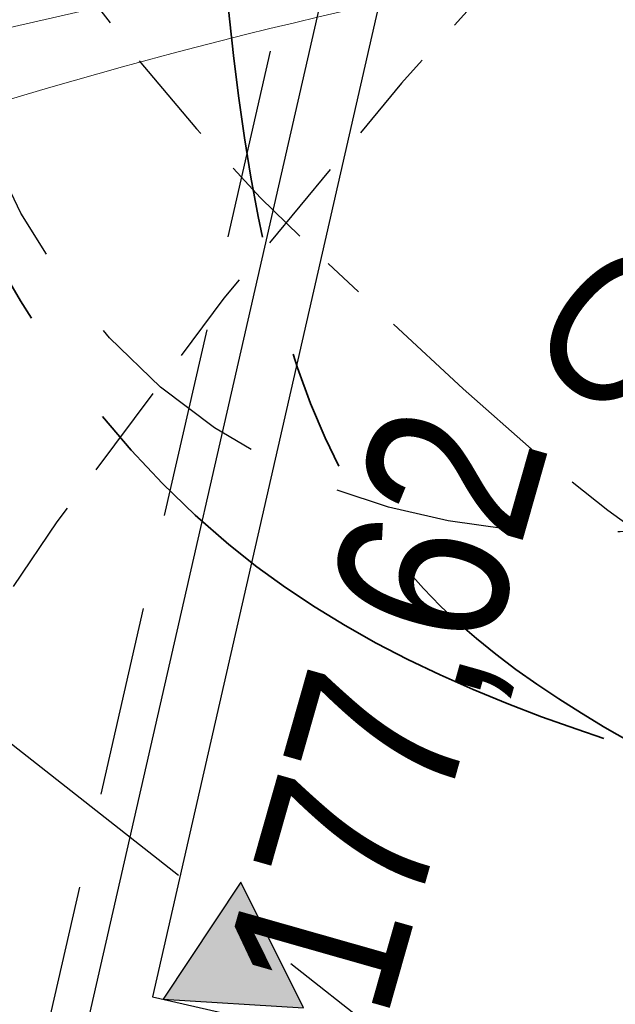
# Model space of a CAD drawing. Header units: metres. Extents: x 964 to 7125, y -212 to 9570.
# Tile 21 of 185: x 1659.24 to 1662.36, y 246.79 to 251.96. Entities that reach past the tile are written whole.
import ezdxf
from ezdxf import colors
from ezdxf.entities.mleader import LeaderData, LeaderLine
from ezdxf.math import Vec2, Vec3

# ---------------------------------------------------------------- set-up
doc = ezdxf.new("R2010")
doc.units = ezdxf.units.M
for name, pattern in [('CENTER', [50.800000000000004, 31.75, -6.35, 6.35, -6.35]), ('CENTER2', [1.125, 0.75, -0.125, 0.125, -0.125]), ('CIĄGłA', [0]), ('DASH', [0.75, 0.5, -0.25]), ('DASHED', [0.75, 0.5, -0.25]), ('DASHEDX2', [38.099999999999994, 25.4, -12.7]), ('HIDDEN', [0.375, 0.25, -0.125]), ('HIDDENX2', [0.75, 0.5, -0.25])]:
    doc.linetypes.add(name, pattern=pattern)
for name, color, linetype, lineweight in [('_IE', 240, 'Continuous', 9), ('_ON', 10, 'Continuous', 35), ('_Pb95', 94, 'Continuous', 35), ('_Pb98', 160, 'Continuous', 35), ('_U95', 30, 'Continuous', 35), ('_VRS', 210, 'Continuous', 35), ('AGP1_HATCH', 7, 'Continuous', 5), ('AGP1_koncepcja', 6, 'Continuous', 50), ('IS-KD-opis', 96, 'Continuous', 30), ('opisy', 1, 'Continuous', 20), ('STREFY GAZOCIĄG', 7, 'Continuous', 9)]:
    doc.layers.add(name, color=color, linetype=linetype, lineweight=lineweight)
for name, color, linetype in [('T_wiata', 251, 'Continuous'), ('ZP_strefy oddziaływania', 8, 'HIDDEN'), ('zz-odwodnienie', 5, 'Continuous')]:
    doc.layers.add(name, color=color, linetype=linetype)
doc.styles.add('ARIAL', font='arial.ttf')
doc.styles.add('IS-0.6', font='simplex.shx', dxfattribs={"width": 0.6})
doc.styles.get("Standard").update_dxf_attribs({"font": 'arial.ttf'})

# ---------------------------------------------------------------- blocks, each defined once
blk = doc.blocks.new('d_rzędna')
at = {"layer": 'zz-odwodnienie'}
blk.add_hatch(color=0, dxfattribs=at).paths.add_polyline_path([(0, 0), (0.3686594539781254, 0.6385369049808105), (-0.3686594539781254, 0.6385369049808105)])
at = {"layer": 'zz-odwodnienie', "color": 0}
for p, q in [((-0.3686594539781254, 0.6385369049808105), (0, 0)), ((0.3686594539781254, 0.6385369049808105), (-0.3686594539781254, 0.6385369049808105)), ((-0.3686594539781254, 0.6385369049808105), (0, 0)), ((0.3686594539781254, 0.6385369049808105), (-0.3686594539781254, 0.6385369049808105)), ((0, 0), (0.3686594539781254, 0.6385369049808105)), ((0, 0), (0.3686594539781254, 0.6385369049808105))]:
    blk.add_line(p, q, dxfattribs=at)
blk = doc.blocks.new('_None', base_point=(2.5, 0))

msp = doc.modelspace()

# ---------------------------------------------------------------- hatches: boundary and pattern name
at = {"layer": 'AGP1_HATCH', "transparency": 33554625}
h = msp.add_hatch(dxfattribs=at)
h.set_pattern_fill('GRASS', color=8, scale=0.02)
h.set_pattern_definition([(90, (-261.6057629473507, 0), (-0.3592102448, 0.3592102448), [0.09525, -0.6231704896]), (45, (-261.6057629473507, 0), (-0.3592102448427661, 0.3592102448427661), [0.09525, -0.41275]), (135, (-261.6057629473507, 0), (-0.3592102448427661, -0.3592102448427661), [0.09525, -0.41275])])
edge = h.paths.add_edge_path()
edge.add_line((1656.421609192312, 281.1750997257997), (1656.12732490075, 280.1037389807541))
edge.add_arc((1693.613011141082, 442.3996465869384), 166.5687194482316, 256.9943948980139, 258.1500133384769)
edge.add_line((1659.408129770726, 279.380738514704), (1659.687923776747, 279.3204852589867))
edge.add_line((1659.687923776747, 279.3204852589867), (1659.805812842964, 279.8679188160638))
edge.add_line((1659.805812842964, 279.8679188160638), (1661.428610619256, 279.5184515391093))
edge.add_line((1661.428610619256, 279.5184515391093), (1661.310721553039, 278.9710179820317))
edge.add_line((1661.310721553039, 278.9710179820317), (1671.858992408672, 276.6994623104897))
edge.add_line((1671.858992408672, 276.6994623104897), (1672.890124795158, 277.4314030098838))
edge.add_line((1672.890124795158, 277.4314030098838), (1656.421609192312, 281.1750997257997))
edge = h.paths.add_edge_path()
edge.add_line((1672.890124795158, 277.4314030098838), (1671.858992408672, 276.6994623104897))
edge.add_line((1671.858992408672, 276.6994623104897), (1700.067020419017, 270.6249021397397))
edge.add_arc((1697.571881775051, 261.9819229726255), 8.995932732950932, -9.899978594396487, 73.89711847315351, ccw=False)
edge.add_line((1706.433859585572, 260.4352636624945), (1699.674548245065, 230.8202579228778))
edge.add_line((1699.674548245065, 230.8202579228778), (1699.038714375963, 230.9653696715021))
edge.add_line((1699.038714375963, 230.9653696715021), (1697.659528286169, 224.9226379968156))
edge.add_line((1697.659528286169, 224.9226379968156), (1693.427565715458, 225.8885363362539))
edge.add_line((1693.427565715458, 225.8885363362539), (1694.802276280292, 231.9116583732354))
edge.add_line((1694.802276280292, 231.9116583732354), (1691.417076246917, 230.9890328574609))
edge.add_line((1691.417076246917, 230.9890328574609), (1687.619809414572, 231.8557167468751))
edge.add_line((1687.619809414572, 231.8557167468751), (1687.208875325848, 230.0552605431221))
edge.add_line((1687.208875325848, 230.0552605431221), (1682.488514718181, 231.1293036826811))
edge.add_line((1682.488514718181, 231.1293036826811), (1682.900170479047, 232.9329218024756))
edge.add_line((1682.900170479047, 232.9329218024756), (1676.827230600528, 234.319002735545))
edge.add_line((1676.827230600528, 234.319002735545), (1675.092447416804, 235.4907377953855))
edge.add_arc((1674.59275734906, 234.8031445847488), 0.8499850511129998, 53.99321822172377, 167.1431079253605)
edge.add_line((1673.764082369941, 234.992280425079), (1672.473484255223, 229.3376865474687))
edge.add_line((1672.473484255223, 229.3376865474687), (1668.330036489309, 230.2833823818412))
edge.add_line((1668.330036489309, 230.2833823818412), (1668.697188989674, 231.8920150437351))
edge.add_line((1668.697188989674, 231.8920150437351), (1649.540477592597, 236.2643211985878))
edge.add_line((1649.540477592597, 236.2643211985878), (1649.540154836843, 236.2643948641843))
edge.add_line((1649.540154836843, 236.2643948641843), (1649.974062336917, 238.1655061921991))
edge.add_line((1649.974062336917, 238.1655061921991), (1646.074028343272, 239.0556455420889))
edge.add_line((1646.074028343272, 239.0556455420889), (1646.786081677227, 242.1754179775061))
edge.add_line((1646.786081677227, 242.1754179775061), (1651.996839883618, 262.8037986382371))
edge.add_arc((1649.233634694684, 263.5017936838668), 2.849999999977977, 345.8234528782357, 357.692915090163)
edge.add_line((1652.081324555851, 263.3870659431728), (1652.175551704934, 265.7259047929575))
edge.add_line((1652.175551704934, 265.7259047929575), (1643.651609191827, 234.6850997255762))
edge.add_line((1643.651609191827, 234.6850997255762), (1698.061609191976, 222.3150997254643))
edge.add_line((1698.061609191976, 222.3150997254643), (1709.121609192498, 269.1950997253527))
edge.add_line((1709.121609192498, 269.1950997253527), (1672.890124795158, 277.4314030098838))

# ---------------------------------------------------------------- linework, layer by layer
at = {"color": 8, "linetype": 'HIDDENX2', "lineweight": 30, "ltscale": 2}
msp.add_lwpolyline([(1659.331947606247, 246.4326306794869), (1665.227812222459, 272.2684349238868), (1674.977102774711, 270.0432741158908), (1669.07993956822, 244.2077662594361), (1659.331947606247, 246.4326306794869)], dxfattribs=at)
at = {"layer": '_IE', "color": 8}
for points in [[(1647.482579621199, 247.4740591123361), (1659.770661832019, 252.0491178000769), (1666.638751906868, 252.862462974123), (1678.156671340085, 252.6857835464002)], [(1648.115397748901, 240.5816660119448), (1648.732326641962, 243.4238820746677), (1662.081287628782, 252.237999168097), (1664.448506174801, 252.5714102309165), (1678.138012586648, 252.6040333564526)]]:
    msp.add_spline(points, degree=3, dxfattribs=at)
at = {"layer": '_ON', "color": 8, "linetype": 'CENTER2'}
msp.add_open_spline([(1661.358849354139, 262.953268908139, 8.674231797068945e-07), (1661.784347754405, 262.8203894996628, 4.806938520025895e-07), (1662.805703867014, 262.5014289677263, -4.476019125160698e-07), (1664.035621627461, 261.7862099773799, 8.450741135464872e-07), (1664.600447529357, 259.0931702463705, -7.62614309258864e-07), (1667.06417460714, 255.0982513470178, 1.966185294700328e-07), (1670.569854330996, 251.6747546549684, -2.765617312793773e-08), (1669.727773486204, 248.6865064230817, 2.302478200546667e-09), (1668.923554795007, 247.4380390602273), (1668.539593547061, 247.0260175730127), (1668.421139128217, 246.8989063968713)], degree=3, knots=[0, 0, 0, 0, 1.319171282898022, 3.166506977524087, 5.396118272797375, 11.67373970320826, 16.08845470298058, 18.87874704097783, 20.04456984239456, 20.56469530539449, 20.56469530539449, 20.56469530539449, 20.56469530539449], dxfattribs=at)
at = {"layer": '_ON', "color": 8}
for points, knots in [([(1661.322644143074, 262.7601915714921, 8.674231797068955e-07), (1661.595386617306, 262.6633853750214, 5.176300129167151e-07), (1662.295749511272, 262.4148011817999, -3.805878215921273e-07), (1663.989991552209, 261.6524438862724, 1.550472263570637e-07), (1663.442965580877, 259.8301146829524, -6.612897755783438e-08), (1664.4085667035, 256.9691204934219, 1.957534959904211e-08), (1666.302226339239, 254.5546354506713, -5.918450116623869e-09), (1667.814848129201, 252.5293507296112, 1.498525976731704e-09), (1667.915742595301, 250.0155281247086), (1667.121711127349, 248.8703937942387), (1666.826398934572, 248.5264273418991), (1666.755427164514, 248.443762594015)], [0, 0, 0, 0, 1.017628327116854, 2.613121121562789, 4.641163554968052, 7.478472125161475, 10.25098203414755, 13.35204482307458, 16.0933683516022, 17.12780286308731, 17.45505395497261, 17.45505395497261, 17.45505395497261, 17.45505395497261]), ([(1661.465366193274, 262.5310356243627, 8.679114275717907e-07), (1661.809072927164, 262.3921595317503, 5.179772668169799e-07), (1662.691661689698, 262.0355459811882, -3.806026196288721e-07), (1663.799284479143, 261.1968578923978, 1.581788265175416e-07), (1663.283255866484, 260.0418045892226, -7.192145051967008e-08), (1664.220179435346, 256.9934804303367, 2.045392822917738e-08), (1665.867668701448, 254.7769813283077, -5.262258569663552e-09), (1667.608589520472, 252.5691277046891, 1.369426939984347e-09), (1667.71859189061, 250.1535782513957), (1666.938245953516, 249.0406154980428), (1666.643065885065, 248.6964718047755), (1666.572125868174, 248.613764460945)], [0, 0, 0, 0, 1.017628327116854, 2.613121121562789, 4.680725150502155, 7.723629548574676, 10.53563479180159, 13.32145408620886, 15.9689777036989, 17.00341221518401, 17.33066330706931, 17.33066330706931, 17.33066330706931, 17.33066330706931])]:
    msp.add_open_spline(points, degree=3, knots=knots, dxfattribs=at)
at = {"layer": '_ON', "color": 8, "linetype": 'DASHEDX2', "ltscale": 0.03}
msp.add_open_spline([(1661.016905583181, 262.2878742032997, 8.674231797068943e-07), (1661.396042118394, 261.942383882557, 5.209718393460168e-07), (1662.419350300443, 261.0098884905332, -4.141173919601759e-07), (1663.361066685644, 260.2019374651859, 2.351541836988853e-07), (1663.052298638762, 259.5452033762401, -5.317965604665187e-08), (1664.145802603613, 256.1299745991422, 1.73166770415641e-08), (1664.608889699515, 253.6376848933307, -4.495414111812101e-09), (1664.710662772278, 253.2124104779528, 3.566097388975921e-09), (1664.590472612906, 251.2368926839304, -7.186755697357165e-09), (1664.150869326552, 250.9513045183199, 9.23785648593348e-09), (1663.984983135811, 250.8435365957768, 1.543575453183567e-08)], degree=3, knots=[0, 0, 0, 0, 1.06528904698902, 2.875267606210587, 5.881555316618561, 8.068674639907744, 10.91533949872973, 12.35576715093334, 13.38755452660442, 14.01286905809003, 14.01286905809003, 14.01286905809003, 14.01286905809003], dxfattribs=at)
at = {"layer": '_Pb95', "color": 8, "linetype": 'CENTER', "ltscale": 0.03}
msp.add_open_spline([(1658.239054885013, 263.6652396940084, 8.674231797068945e-07), (1658.633810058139, 263.523123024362, 5.11882177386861e-07), (1659.563637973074, 263.1883736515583, -3.255785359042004e-07), (1659.631254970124, 263.3189249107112, 7.484222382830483e-08), (1661.490352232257, 260.7788906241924, -1.133248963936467e-07), (1659.455269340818, 264.0419800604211, 1.93127992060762e-08), (1666.85196110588, 255.05648731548, -2.826969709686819e-09), (1667.450672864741, 254.2280977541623), (1668.824184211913, 252.8474815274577), (1669.613677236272, 251.4398061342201), (1669.493333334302, 249.6787121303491), (1668.893441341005, 248.4326641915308), (1668.41724197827, 247.6355703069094), (1668.153505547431, 247.3471441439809), (1668.054536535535, 247.2389101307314)], degree=3, knots=[0, 0, 0, 0, 0.8344376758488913, 1.965480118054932, 2.939565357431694, 9.339221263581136, 12.05415992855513, 14.39969932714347, 15.80132992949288, 17.38410520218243, 19.19242978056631, 20.79328327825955, 21.52445019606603, 21.96363209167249, 21.96363209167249, 21.96363209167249, 21.96363209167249], dxfattribs=at)
at = {"layer": '_Pb95', "color": 8, "linetype": 'DASHEDX2', "ltscale": 0.03}
msp.add_open_spline([(1657.897111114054, 262.9998449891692, 8.674231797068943e-07), (1658.213707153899, 262.9166242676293, 5.1863197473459e-07), (1659.050500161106, 262.6966641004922, -4.032558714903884e-07), (1659.394018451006, 262.2297961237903, 1.240024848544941e-07), (1660.413967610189, 260.659109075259, -5.462972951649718e-08), (1661.162731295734, 259.8666454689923, 1.654246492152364e-08), (1662.09141406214, 259.044712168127, -2.575530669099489e-09), (1663.406415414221, 257.8897073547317), (1663.979285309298, 254.7582878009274), (1664.106003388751, 254.2175012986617, -1.138843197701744e-09), (1664.505403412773, 252.2162012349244, 1.881028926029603e-09), (1664.145219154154, 251.6437122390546, -7.047926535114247e-09), (1663.795782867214, 251.3384893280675, 1.573878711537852e-08), (1663.618346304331, 251.1835034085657, 2.730941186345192e-08)], degree=3, knots=[0, 0, 0, 0, 0.929581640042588, 2.456971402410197, 3.946561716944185, 6.294891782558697, 8.516908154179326, 9.931080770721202, 11.33032813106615, 12.79893951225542, 13.50065133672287, 14.18116408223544, 14.88318754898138, 14.88318754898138, 14.88318754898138, 14.88318754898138], dxfattribs=at)
at = {"layer": '_Pb98', "color": 8, "linetype": 'CENTER', "ltscale": 0.03}
msp.add_open_spline([(1659.670350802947, 269.9060161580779, 8.674231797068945e-07), (1659.943845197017, 269.8495780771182, 4.756764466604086e-07), (1660.346839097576, 269.7664165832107, -1.015622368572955e-07), (1661.799796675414, 269.3610997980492, 1.406448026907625e-07), (1661.046936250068, 266.708154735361, -2.009679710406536e-07), (1663.19907595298, 266.4767971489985, 3.652092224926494e-08), (1664.04810218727, 263.2418153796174, -6.263396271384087e-09), (1663.791319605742, 260.9850597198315, 2.068260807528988e-09), (1664.144816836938, 258.4685512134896), (1665.802191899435, 256.1145848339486), (1667.260038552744, 254.1561440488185), (1668.833911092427, 252.6207597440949), (1669.448213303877, 250.8928455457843), (1669.086628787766, 249.3369654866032), (1668.444157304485, 248.2324382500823), (1668.080265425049, 247.7093749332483), (1667.871235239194, 247.4089119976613)], degree=3, knots=[0, 0, 0, 0, 0.4894044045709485, 0.721137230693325, 2.157698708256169, 6.644342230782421, 8.915389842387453, 11.00770687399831, 13.61398594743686, 16.25206848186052, 19.51540344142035, 20.96438608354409, 22.79925369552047, 24.72228550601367, 25.53528298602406, 26.63265581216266, 26.63265581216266, 26.63265581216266, 26.63265581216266], dxfattribs=at)
at = {"layer": '_Pb98', "color": 8, "linetype": 'DASHEDX2', "ltscale": 0.03}
msp.add_open_spline([(1659.327889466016, 269.2408876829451, 8.674231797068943e-07), (1659.741330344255, 269.1058174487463, 1.111226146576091e-06), (1660.535679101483, 268.8463054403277, 1.579647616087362e-06), (1661.148915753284, 268.5145451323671, -1.613700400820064e-06), (1661.26281278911, 266.28667689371, 3.559177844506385e-07), (1659.957603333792, 263.7832269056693, -1.173281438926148e-07), (1660.908833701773, 260.7918466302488, 5.379679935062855e-08), (1662.763456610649, 260.218650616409, -6.428005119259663e-09), (1663.732985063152, 256.7774982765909, 1.501178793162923e-09), (1663.883166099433, 256.4470773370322), (1664.617491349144, 252.5347140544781), (1664.538208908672, 251.9053337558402, 1.653007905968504e-09), (1664.273680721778, 251.3424942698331, -2.678778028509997e-09), (1663.988444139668, 251.1436969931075, 1.185532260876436e-08), (1663.801664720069, 251.0135200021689, 2.137258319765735e-08)], degree=3, knots=[0, 0, 0, 0, 1.005390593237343, 1.93166861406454, 5.141076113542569, 7.132906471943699, 10.08111101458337, 14.21055247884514, 16.00401103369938, 18.40891233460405, 19.22747124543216, 20.18707902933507, 20.53167412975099, 21.18539267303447, 21.18539267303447, 21.18539267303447, 21.18539267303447], dxfattribs=at)
at = {"layer": '_U95', "color": 8, "linetype": 'CENTER', "ltscale": 0.1}
for points in [[(1660.027095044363, 258.7405088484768), (1659.632863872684, 258.8373375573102), (1659.131501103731, 258.6495971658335), (1658.631980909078, 257.2949945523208), (1658.530383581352, 255.6661973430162), (1658.465826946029, 252.5579907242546), (1660.336911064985, 249.2052789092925), (1663.146362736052, 247.9406496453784), (1664.391303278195, 247.8991516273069), (1664.941152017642, 248.7602355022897), (1665.101223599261, 249.6233841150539)], [(1660.358840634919, 258.6744323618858), (1660.632274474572, 258.5399350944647), (1660.519874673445, 255.7838910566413), (1660.300341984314, 252.3702997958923), (1661.120508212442, 249.2671777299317), (1662.848711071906, 247.9498130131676), (1664.805873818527, 247.5833959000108), (1665.512952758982, 248.8343059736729), (1665.748593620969, 248.9744281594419)]]:
    msp.add_spline(points, degree=3, dxfattribs=at)
at = {"layer": '_VRS', "color": 8, "ltscale": 0.01}
msp.add_open_spline([(1657.872232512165, 263.7482784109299, 8.674231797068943e-07), (1657.652313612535, 263.8074060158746, 5.271128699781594e-07), (1657.01383828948, 263.9790670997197, -4.608865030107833e-07), (1656.255843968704, 263.006121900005, 4.749080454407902e-07), (1658.934590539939, 260.8248312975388, 7.540496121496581e-07), (1661.821370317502, 259.0846014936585, -3.863930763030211e-06), (1662.423094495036, 258.2474515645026, 9.875984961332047e-06), (1663.003063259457, 258.2051785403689, -1.680298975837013e-05), (1664.201842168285, 253.3620684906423, 1.88952188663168e-06), (1664.106417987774, 251.8909045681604, -4.664551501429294e-07), (1663.795653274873, 251.6742048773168, 8.411288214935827e-08), (1663.548089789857, 251.4540371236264, 4.919375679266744e-08), (1663.435027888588, 251.3534868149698, 3.324624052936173e-08)], degree=3, knots=[0, 0, 0, 0, 0.5669948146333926, 1.646116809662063, 5.104747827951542, 9.152049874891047, 12.42013225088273, 14.60601219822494, 15.22061639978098, 15.76742765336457, 16.30184798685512, 16.75108120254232, 16.75108120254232, 16.75108120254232, 16.75108120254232], dxfattribs=at)
at = {"layer": '_VRS', "color": 8, "linetype": 'CENTER', "ltscale": 0.03}
msp.add_open_spline([(1658.299977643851, 263.1737031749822, 8.674231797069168e-07), (1658.593189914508, 263.0620427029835, 5.208758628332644e-07), (1659.474248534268, 262.7265198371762, -5.204465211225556e-07), (1660.628740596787, 261.3935565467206, 1.816476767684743e-06), (1662.346973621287, 258.7496519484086, -1.360625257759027e-06), (1666.030969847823, 255.6008406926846, 1.45525845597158e-07), (1668.499175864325, 252.5770190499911, -1.384240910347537e-08), (1669.102675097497, 250.2435949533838, 5.450896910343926e-09), (1668.57071616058, 248.4817457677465), (1667.850559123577, 247.6559490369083), (1667.740700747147, 247.5299755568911)], degree=3, knots=[0, 0, 0, 0, 0.5824043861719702, 1.750037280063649, 5.728875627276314, 13.04300488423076, 15.56950423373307, 17.30711425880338, 20.09375422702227, 20.59537050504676, 20.59537050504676, 20.59537050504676, 20.59537050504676], dxfattribs=at)
at = {"layer": 'AGP1_koncepcja', "color": 8, "linetype": 'DASHED', "lineweight": 30, "ltscale": 2}
msp.add_open_spline([(1664.608265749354, 250.2655930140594, -4.74946293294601e-09), (1664.166813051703, 249.8819536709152, -2.832657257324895e-09), (1662.998527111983, 248.8666683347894, 2.24008809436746e-09), (1658.025005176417, 249.6122911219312), (1659.039205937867, 259.5961969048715), (1659.863048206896, 259.4376046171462), (1660.330296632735, 259.3476577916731)], degree=3, knots=[0, 0, 0, 0, 0.7948507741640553, 2.103539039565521, 2.840654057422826, 3.80650312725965, 3.80650312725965, 3.80650312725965, 3.80650312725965], dxfattribs=at)
at = {"layer": 'STREFY GAZOCIĄG', "color": 8, "linetype": 'DASH', "lineweight": 30, "ltscale": 3}
msp.add_lwpolyline([(1642.988972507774, 260.8864281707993), (1645.659142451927, 258.7651264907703), (1658.893392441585, 248.3972670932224), (1663.527899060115, 244.7534289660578), (1668.568117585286, 240.6392841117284), (1675.57600182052, 234.81948430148), (1677.131259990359, 233.7754669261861), (1685.266781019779, 227.192060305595), (1692.925945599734, 224.8646312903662), (1694.360811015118, 224.4434131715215), (1698.286504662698, 223.268406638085)], dxfattribs=at)
msp.add_lwpolyline([(1642.988972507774, 260.8864281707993), (1645.659142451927, 258.7651264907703), (1658.893392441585, 248.3972670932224), (1663.527899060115, 244.7534289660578), (1668.568117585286, 240.6392841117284), (1675.57600182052, 234.81948430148), (1677.131259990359, 233.7754669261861), (1685.266781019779, 227.192060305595), (1692.925945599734, 224.8646312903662), (1694.360811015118, 224.4434131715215), (1698.286504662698, 223.268406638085)], dxfattribs=at)
at = {"layer": 'T_wiata', "color": 8}
for p, q in [((1659.57584491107, 246.6074249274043), (1665.378046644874, 272.0291159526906)), ((1665.603770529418, 271.6698824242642), (1659.935078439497, 246.8331488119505)), ((1659.935078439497, 246.8331488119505), (1668.711339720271, 244.8300704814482))]:
    msp.add_line(p, q, dxfattribs=at)
at = {"layer": 'ZP_strefy oddziaływania', "color": 8, "ltscale": 2}
for points in [[(1660.321802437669, 264.8110650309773), (1660.729691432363, 265.2510952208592, -0.414213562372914), (1674.861677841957, 265.7867818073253), (1675.571088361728, 265.1291888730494, -0.4142135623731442), (1676.106774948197, 250.9972024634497), (1675.698885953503, 250.5571722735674, -0.4142135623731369), (1661.566899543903, 250.0214856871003), (1660.857489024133, 250.6790786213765, -0.4142135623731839)], [(1717.150832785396, 222.9354654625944), (1717.607088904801, 224.9073697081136, 0.414213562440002), (1695.141948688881, 260.8978889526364), (1688.103877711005, 262.52634680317, 0.4142135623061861), (1652.113358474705, 240.0612065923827), (1651.657102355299, 238.0893023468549, 0.4142135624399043), (1674.12224257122, 202.0987831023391), (1681.160313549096, 200.4703252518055, 0.4142135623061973)]]:
    msp.add_lwpolyline(points, format="xyb", close=True, dxfattribs=at)
at = {"layer": 'ZP_strefy oddziaływania', "color": 8, "ltscale": 2, "elevation": -5.00880708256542e-06}
msp.add_lwpolyline([(1692.136947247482, 260.8568644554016), (1690.577061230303, 261.2128910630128, 0.4142135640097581), (1654.653694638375, 238.6405242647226), (1654.509058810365, 238.006820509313, 0.4142135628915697), (1677.081425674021, 202.0834540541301), (1678.641311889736, 201.7274273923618, 0.4142135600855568), (1714.564678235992, 224.2997940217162), (1714.709314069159, 224.9334977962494, 0.4142135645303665)], format="xyb", close=True, dxfattribs=at)

# ---------------------------------------------------------------- block references
at = {"layer": 'zz-odwodnienie', "color": 8, "linetype": 'CIĄGłA', "lineweight": 0}
for p, rotation in [((1659.991639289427, 246.8202823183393), 296.4314976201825), ((1659.575854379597, 246.6074658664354), 124.628384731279), ((1659.575854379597, 246.6074658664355), 124.628384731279), ((1659.575854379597, 246.6074658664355), 124.628384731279)]:
    msp.add_blockref('d_rzędna', p, dxfattribs=dict(at, rotation=rotation))

# ---------------------------------------------------------------- texts
at = {"layer": 'opisy', "color": 8, "style": 'ARIAL', "width": 0.8}
msp.add_text('ON TIR+AdBlue', height=0.7999999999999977, rotation=318.3413123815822, dxfattribs=at).set_placement((1661.864642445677, 250.2710207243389))
at = {"layer": 'zz-odwodnienie', "color": 8, "char_height": 0.9, "width": 5.784085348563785, "attachment_point": 1, "rotation": 74.12952745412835}
for insert in [(1660.29362402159, 246.9448591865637), (1660.29362402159, 246.9448591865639), (1660.29362402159, 246.9448591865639)]:
    msp.add_mtext('{\\fArial Narrow|b0|i0|c238|p34;177,62}', dxfattribs=dict(at, insert=insert))

# ---------------------------------------------------------------- leaders
at = {"layer": 'IS-KD-opis', "color": 8}
ml = msp.add_multileader_mtext('Standard', dxfattribs=at)
ml.set_content('z', color=8, style='IS-0.6')
ml.set_leader_properties(linetype='Continuous', lineweight=9)
ml.set_arrow_properties(name='NONE')
ml.build(insert=Vec2(0, 0))
ml.multileader.update_dxf_attribs({"has_dogleg": 0, "text_left_attachment_type": 6, "text_right_attachment_type": 6, "dogleg_length": 0, "arrow_head_size": 0.25})
ctx = ml.context
ctx.base_point, ctx.char_height, ctx.arrow_head_size, ctx.landing_gap_size, ctx.plane_origin, ctx.plane_x_axis, ctx.plane_y_axis = Vec3(1657.84107009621, 251.716185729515), 1, 0.25, 0.25, Vec3(1624.468813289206, 252.7190268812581), Vec3(1, -5.419996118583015e-10), Vec3(5.419996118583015e-10, 1)
ctx.left_attachment, ctx.right_attachment, ctx.text_align_type = 6, 6, 2
notes = []
notes.append((ctx, [(1, (1, 1, 0), (1658.655355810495, 251.7161857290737), (-1, 5.419996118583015e-10), 0, [(0, [(1659.493851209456, 254.7126679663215)], 0, [])])]))
ctx.mtext.insert, ctx.mtext.text_direction, ctx.mtext.rotation, ctx.mtext.alignment, ctx.mtext.line_spacing_style, ctx.mtext.flow_direction = Vec3(1658.405355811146, 252.9161857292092), Vec3(1, -5.419996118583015e-10), 6.283185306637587, 3, 2, 5
for ctx, leaders in notes:
    for number, flags, end, landing, length, lines in leaders:
        leader = LeaderData()
        leader.index, (leader.has_last_leader_line, leader.has_dogleg_vector, leader.attachment_direction) = number, flags
        leader.last_leader_point, leader.dogleg_vector, leader.dogleg_length = Vec3(end), Vec3(landing), length
        for number, points, colour, breaks in lines:
            line = LeaderLine()
            line.index, line.vertices, line.color, line.breaks = number, Vec3.list(points), colors.encode_raw_color(colour), breaks
            leader.lines.append(line)
        ctx.leaders.append(leader)

doc.saveas('drawing.dxf')
